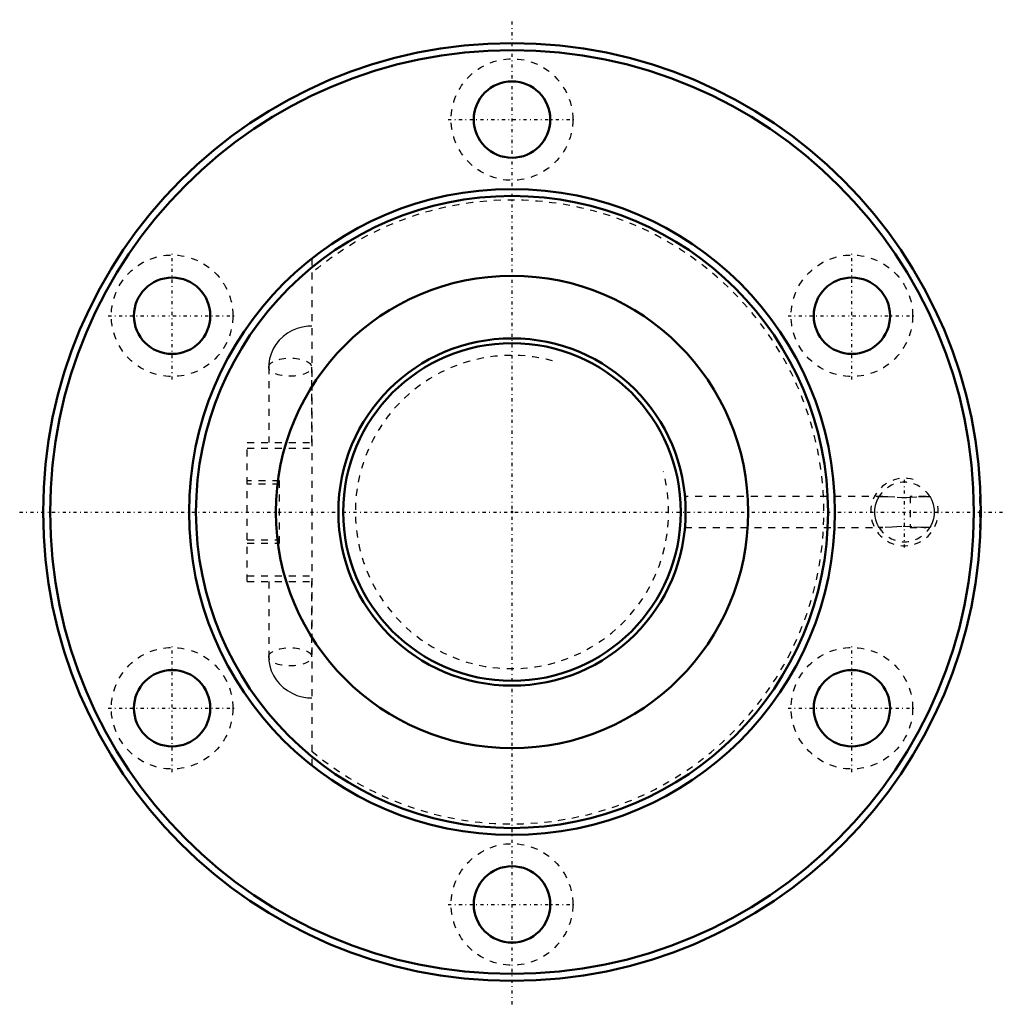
# Model space of a CAD drawing. Header units: millimetres. Extents: x -71 to 71, y -71 to 71.
import ezdxf

# ---------------------------------------------------------------- set-up
doc = ezdxf.new("R2010")
doc.units = ezdxf.units.MM
doc.linetypes.add('Center', pattern=[1.5, 0.45, -0.5, 0.05, -0.5])
doc.linetypes.add('Dashed', pattern=[2, 1, -1])
for name, color, linetype, lineweight in [('2d ConnectionPoints', 7, 'Continuous', 50), ('AM_0', 7, 'Continuous', 50), ('AM_5', 3, 'Continuous', 25), ('AM_7', 7, 'Center', 25), ('AM_9', 6, 'Dashed', 25)]:
    doc.layers.add(name, color=color, linetype=linetype, lineweight=lineweight)

# ---------------------------------------------------------------- blocks, each defined once
blk = doc.blocks.new('1_BNF_5010_3_5RR_Nut_0_in_BNF5010V_3_5RRG1_103LC0_000_rev_2')
at = {"layer": 'AM_0'}
for centre, radius in [((0, 0), 67.5), ((0, 0), 66.5), ((0, 56.5), 5.5), ((0, 0), 46.5), ((0, 0), 45.5), ((-48.93, 28.25), 5.5), ((0, 0), 34), ((48.93, 28.25), 5.5), ((-48.93, -28.25), 5.5), ((48.93, -28.25), 5.5), ((0, -56.5), 5.5)]:
    blk.add_circle(centre, radius, dxfattribs=at)
at = {"layer": 'AM_5', "linetype": 'Dashed'}
blk.add_arc((56.5, 0), 4.86, 75, 15, dxfattribs=at)
at = {"layer": 'AM_7'}
for p, q in [((0, -70.88), (0, 70.88)), ((-9.19, 56.5), (9.19, 56.5)), ((-48.93, 19.06), (-48.93, 37.44)), ((48.93, 19.06), (48.93, 37.44)), ((-58.12, 28.25), (-39.74, 28.25)), ((39.74, 28.25), (58.12, 28.25)), ((56.5, -5.11), (56.5, 5.11)), ((-70.88, 0), (70.88, 0)), ((-48.93, -37.44), (-48.93, -19.06)), ((48.93, -37.44), (48.93, -19.06)), ((-58.12, -28.25), (-39.74, -28.25)), ((39.74, -28.25), (58.12, -28.25)), ((-9.19, -56.5), (9.19, -56.5))]:
    blk.add_line(p, q, dxfattribs=at)
at = {"layer": 'AM_9'}
for p, q in [((-28.83, 36.48), (-28.83, -36.48)), ((-35.03, 20.85), (-35.03, 10)), ((-28.83, 10), (-28.83, 20.85)), ((-38.13, 10), (-28.83, 10)), ((-38.13, -10), (-38.13, 10)), ((-38.13, 9.2), (-28.83, 9.2)), ((-33.48, 4.5), (-38.13, 4.5)), ((-33.48, -4.5), (-33.48, 4.5)), ((-33.48, 4), (-38.13, 4)), ((53.38, 2.25), (24.9, 2.25)), ((52.85, 2.24), (53.37, 2.25)), ((59.63, 2.25), (57.3, 2.25)), ((57.3, 2.25), (57.3, -2.25)), ((67.5, 2.25), (67.3, 2.25)), ((67.3, 2.25), (67.3, -2.25)), ((24.9, -2.25), (53.37, -2.25)), ((57.3, -2.25), (59.62, -2.25)), ((60.15, -2.24), (59.63, -2.25)), ((67.3, -2.25), (67.5, -2.25)), ((-38.13, -4), (-33.48, -4)), ((-38.13, -4.5), (-33.48, -4.5)), ((-38.13, -9.2), (-28.83, -9.2)), ((-38.13, -10), (-28.83, -10)), ((-35.03, -10), (-35.03, -20.85)), ((-28.83, -20.85), (-28.83, -10))]:
    blk.add_line(p, q, dxfattribs=at)
for points in [[(-28.83, 26.75), (-29.38, 26.73), (-30.16, 26.62), (-30.91, 26.41), (-31.64, 26.11), (-32.32, 25.73), (-32.95, 25.26), (-33.51, 24.73), (-33.99, 24.13), (-34.38, 23.48), (-34.69, 22.78), (-34.9, 22.06), (-35.01, 21.32), (-35.03, 20.85)], [(52.85, -2.24), (52.75, -2.07), (52.57, -1.7), (52.36, -1.11), (52.23, -0.36), (52.23, 0.35), (52.33, 0.99), (52.51, 1.55), (52.71, 2), (52.84, 2.22), (52.85, 2.24)], [(53.37, 2.25), (54.13, 2.23), (55.44, 2.14), (56.13, 2.1), (56.86, 2.1), (57.3, 2.12)], [(57.3, 2.12), (58.5, 2.21), (59.63, 2.25)], [(59.63, 2.25), (59.68, 2.25), (60.15, 2.24)], [(60.15, 2.24), (60.25, 2.07), (60.43, 1.7), (60.64, 1.11), (60.77, 0.36), (60.77, -0.35), (60.67, -0.99), (60.49, -1.55), (60.29, -2), (60.16, -2.22), (60.15, -2.24)], [(53.37, -2.25), (53.32, -2.25), (52.85, -2.24)], [(57.3, -2.12), (56.14, -2.1), (55.42, -2.14), (54.72, -2.2), (53.37, -2.25)], [(59.63, -2.25), (58.87, -2.23), (57.56, -2.14), (57.3, -2.12)], [(-35.03, -20.85), (-35, -21.42), (-34.88, -22.15), (-34.66, -22.86), (-34.35, -23.54), (-33.96, -24.17), (-33.49, -24.75), (-32.94, -25.27), (-32.33, -25.72), (-31.67, -26.1), (-30.96, -26.4), (-30.21, -26.61), (-29.44, -26.73), (-28.83, -26.75)]]:
    blk.add_lwpolyline(points, dxfattribs=at)
for centre in [(0, 56.5), (-48.93, 28.25), (48.93, 28.25), (-48.93, -28.25), (48.93, -28.25), (0, -56.5)]:
    blk.add_circle(centre, 8.75, dxfattribs=at)
for centre, radius, start, end in [((0, 0), 44.9, 230.0519, 129.9481), ((56.5, 0), 4.28, 31.5546, 148.4454), ((56.5, 0), 4.28, 211.5546, 328.4454)]:
    blk.add_arc(centre, radius, start, end, dxfattribs=at)
for centre in [(-31.93, 20.85), (-31.93, -20.85)]:
    blk.add_ellipse(centre, major_axis=(-3.1, 0), ratio=0.422618, dxfattribs=at)
blk = doc.blocks.new('2_BNF_5010_3_5RR000_Shaft_0_in_BNF5010V_3_5RRG1_103LC0_000_rev_2')
at = {"layer": 'AM_0'}
for radius in [25, 24.3]:
    blk.add_circle((0, 0), radius, dxfattribs=at)
at = {"layer": 'AM_5', "linetype": 'Dashed'}
blk.add_arc((0, 0), 22.55, 75, 15, dxfattribs=at)

msp = doc.modelspace()

# ---------------------------------------------------------------- linework, layer by layer
at = {"layer": '2d ConnectionPoints'}
msp.add_point((0, 0), dxfattribs=at)
msp.add_point((0, 0), dxfattribs=at)

# ---------------------------------------------------------------- block references
for name in ['1_BNF_5010_3_5RR_Nut_0_in_BNF5010V_3_5RRG1_103LC0_000_rev_2', '2_BNF_5010_3_5RR000_Shaft_0_in_BNF5010V_3_5RRG1_103LC0_000_rev_2']:
    msp.add_blockref(name, (0, 0))

doc.saveas('drawing.dxf')
